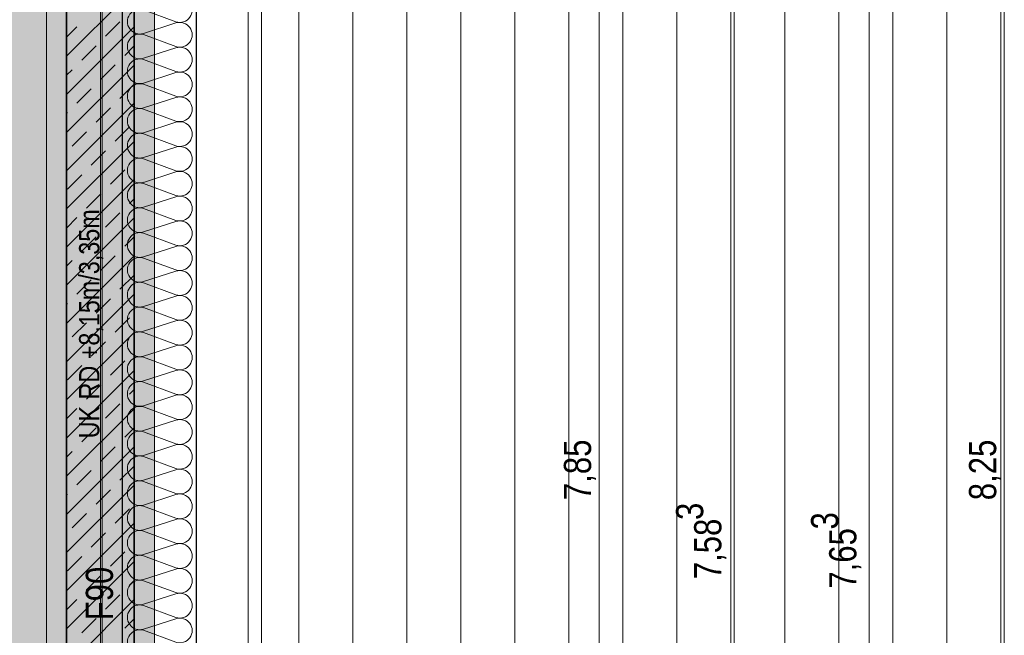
# Model space of a CAD drawing. Extents: x -620 to 300, y 62 to 1107.
# Tile 9 of 256: x -462 to -389, y 282 to 328. Entities that reach past the tile are written whole.
import ezdxf
from ezdxf.lldxf.tags import DXFTag

# ---------------------------------------------------------------- set-up
doc = ezdxf.new("R2010")
doc.units = 0
doc.layers.get('0').update_dxf_attribs({"lineweight": 35})
for name, color, linetype, lineweight, true_color in [('00_Beschriftung UZ', 3, 'Continuous', 13, 0x00ff00), ('30 -33 Aussenwände- 7 Fassade_ Elemente', 7, 'Continuous', 9, 0x00aacc), ('30 -34 Innenwände- 1 tragend', 7, 'Continuous', 13, 0xdd0806), ('30 -35 Decken- 1 Konstruktion-Träger- Stahlbeton', 7, 'grob-A06G9FRA8I', 13, 0x33aa00), ('70 -76 Bemaßung- 2 Allgemein', 9, 'Continuous', 5, 0x808080), ('iwb_Layout BA_Markierung', 7, 'Continuous', 9, 0xbadcdc), ('iwb_Schraffur_ F90_feuerbestaendig', 1, 'Continuous', 13, 0xff0000)]:
    doc.layers.add(name, color=color, linetype=linetype, lineweight=lineweight, true_color=true_color)
for name, color, linetype, lineweight in [('60- 61 allgemeine Ausstattung- 4 Terrassen', 7, 'Continuous', 9), ('70 -71 Achsen- 1 Gebäudeachsen', 7, 'STRICHPUNKT2-A06G9FR98I', 18), ('70 -75 Raumstempel- 3 Wandstempel', 7, 'Continuous', 50)]:
    doc.layers.add(name, color=color, linetype=linetype, lineweight=lineweight)
doc.layers.add('iwb_Schraffur_Unterzug', color=7, linetype='Continuous', lineweight=5, true_color=0xffffcc, plot=False)
doc.styles.get("Standard").update_dxf_attribs({"font": 'ARIALN.TTF'})
tags = doc.linetypes.add('grob-A06G9FRA8I', pattern=[14, 3, -8, 3]).pattern_tags.tags
tags[8:9] = [DXFTag(74, 4), DXFTag(75, 0), DXFTag(340, '0'), DXFTag(46, 0.0), DXFTag(50, 0.0), DXFTag(44, 0.0), DXFTag(45, 0.0)]
tags[6:7] = [DXFTag(74, 4), DXFTag(75, 0), DXFTag(340, '0'), DXFTag(46, 0.0), DXFTag(50, 0.0), DXFTag(44, 0.0), DXFTag(45, 0.0)]
tags[4:5] = [DXFTag(74, 4), DXFTag(75, 0), DXFTag(340, '0'), DXFTag(46, 0.0), DXFTag(50, 0.0), DXFTag(44, 0.0), DXFTag(45, 0.0)]
tags = doc.linetypes.add('STRICHPUNKT2-A06G9FR98I', pattern=[12.7, 6.35, -3.175, 0, -3.175]).pattern_tags.tags
tags[10:11] = [DXFTag(74, 4), DXFTag(75, 0), DXFTag(340, '0'), DXFTag(46, 0.0), DXFTag(50, 0.0), DXFTag(44, 0.0), DXFTag(45, 0.0)]
tags[8:9] = [DXFTag(74, 4), DXFTag(75, 0), DXFTag(340, '0'), DXFTag(46, 0.0), DXFTag(50, 0.0), DXFTag(44, 0.0), DXFTag(45, 0.0)]
tags[6:7] = [DXFTag(74, 4), DXFTag(75, 0), DXFTag(340, '0'), DXFTag(46, 0.0), DXFTag(50, 0.0), DXFTag(44, 0.0), DXFTag(45, 0.0)]
tags[4:5] = [DXFTag(74, 4), DXFTag(75, 0), DXFTag(340, '0'), DXFTag(46, 0.0), DXFTag(50, 0.0), DXFTag(44, 0.0), DXFTag(45, 0.0)]

# ---------------------------------------------------------------- blocks, each defined once
blk = doc.blocks.new('Polygon-A06G9FR18I')
at = {"color": 0, "linetype": 'ByBlock', "lineweight": -2, "ltscale": 0.13}
blk.add_solid([(-459.025, 82.714), (-538.753, 82.502), (-458.857, 1079.919), (-538.753, 1079.919)], dxfattribs=at)
blk = doc.blocks.new('Referenz-A06G9FRB8I')
at = {"layer": '00_Beschriftung UZ', "color": 0, "linetype": 'Continuous', "lineweight": 5, "ltscale": 0.13}
blk.add_line((-458.075, 762.053), (-458.075, 220.053), dxfattribs=at)
at = {"layer": '00_Beschriftung UZ', "color": 0, "linetype": 'Continuous', "lineweight": 0, "ltscale": 0.13}
for points in [[(-462.246, 293.221), (-459.575, 294.553), (-462.244, 295.892)], [(-456.905, 293.221), (-459.575, 294.553), (-456.907, 295.892)]]:
    blk.add_solid(points, dxfattribs=at)
at = {"layer": '30 -33 Aussenwände- 7 Fassade_ Elemente', "color": 0, "linetype": 'Continuous', "lineweight": -2, "ltscale": 0.25}
for p, q in [((-448.475, 377.053), (-448.475, 212.053)), ((-453.935, 216.553), (-453.935, 372.553))]:
    blk.add_line(p, q, dxfattribs=at)
at = {"layer": '30 -33 Aussenwände- 7 Fassade_ Elemente', "color": 0, "linetype": 'Continuous', "ltscale": 0.13}
for p, q in [((-443.635, 213.453), (-443.635, 375.753)), ((-455.435, 372.553), (-455.435, 216.553)), ((-448.475, 217.053), (-448.475, 372.053)), ((-444.635, 372.053), (-444.635, 217.053)), ((-452.375, 328.729), (-449.975, 327.842)), ((-449.975, 327.752), (-452.375, 326.981)), ((-452.375, 326.891), (-449.975, 326.003)), ((-449.975, 325.913), (-452.375, 325.142)), ((-452.375, 325.052), (-449.975, 324.165)), ((-449.975, 324.075), (-452.375, 323.303)), ((-452.375, 323.213), (-449.975, 322.326)), ((-449.975, 322.236), (-452.375, 321.465)), ((-452.375, 321.375), (-449.975, 320.488)), ((-449.975, 320.398), (-452.375, 319.626)), ((-452.375, 319.536), (-449.975, 318.649)), ((-449.975, 318.559), (-452.375, 317.788)), ((-452.375, 317.698), (-449.975, 316.811)), ((-449.975, 316.721), (-452.375, 315.949)), ((-452.375, 315.859), (-449.975, 314.972)), ((-449.975, 314.882), (-452.375, 314.111)), ((-452.375, 314.021), (-449.975, 313.134)), ((-449.975, 313.044), (-452.375, 312.272)), ((-452.375, 312.182), (-449.975, 311.295)), ((-449.975, 311.205), (-452.375, 310.434)), ((-452.375, 310.344), (-449.975, 309.457)), ((-449.975, 309.367), (-452.375, 308.595)), ((-452.375, 308.505), (-449.975, 307.618)), ((-449.975, 307.528), (-452.375, 306.757)), ((-452.375, 306.667), (-449.975, 305.78)), ((-449.975, 305.69), (-452.375, 304.918)), ((-452.375, 304.828), (-449.975, 303.941)), ((-449.975, 303.851), (-452.375, 303.08)), ((-452.375, 302.99), (-449.975, 302.102)), ((-449.975, 302.012), (-452.375, 301.241)), ((-452.375, 301.151), (-449.975, 300.264)), ((-449.975, 300.174), (-452.375, 299.403)), ((-452.375, 299.313), (-449.975, 298.425)), ((-449.975, 298.335), (-452.375, 297.564)), ((-452.375, 297.474), (-449.975, 296.587)), ((-449.975, 296.497), (-452.375, 295.726)), ((-452.375, 295.636), (-449.975, 294.748)), ((-449.975, 294.658), (-452.375, 293.887)), ((-452.375, 293.797), (-449.975, 292.91)), ((-449.975, 292.82), (-452.375, 292.048)), ((-452.375, 291.958), (-449.975, 291.071)), ((-449.975, 290.981), (-452.375, 290.21)), ((-452.375, 290.12), (-449.975, 289.233)), ((-449.975, 289.143), (-452.375, 288.371)), ((-452.375, 288.281), (-449.975, 287.394)), ((-449.975, 287.304), (-452.375, 286.533)), ((-452.375, 286.443), (-449.975, 285.556)), ((-449.975, 285.466), (-452.375, 284.694)), ((-452.375, 284.604), (-449.975, 283.717)), ((-449.975, 283.627), (-452.375, 282.856)), ((-452.375, 282.766), (-449.975, 281.879))]:
    blk.add_line(p, q, dxfattribs=at)
for centre, major_axis, end_param in [((-449.694, 328.716), (-0.282, -0.874), 3.764652), ((-452.657, 327.855), (0.282, 0.874), 3.765224), ((-449.694, 326.878), (-0.282, -0.874), 3.764652), ((-452.657, 326.016), (0.282, 0.874), 3.765224), ((-449.694, 325.039), (-0.282, -0.874), 3.764652), ((-452.657, 324.178), (0.282, 0.874), 3.765224), ((-449.694, 323.201), (-0.282, -0.874), 3.764652), ((-452.657, 322.339), (0.282, 0.874), 3.765224), ((-449.694, 321.362), (-0.282, -0.874), 3.764652), ((-452.657, 320.501), (0.282, 0.874), 3.765224), ((-449.694, 319.523), (-0.282, -0.874), 3.764652), ((-452.657, 318.662), (0.282, 0.874), 3.765224), ((-449.694, 317.685), (-0.282, -0.874), 3.764652), ((-452.657, 316.824), (0.282, 0.874), 3.765224), ((-449.694, 315.846), (-0.282, -0.874), 3.764652), ((-452.657, 314.985), (0.282, 0.874), 3.765224), ((-449.694, 314.008), (-0.282, -0.874), 3.764652), ((-452.657, 313.147), (0.282, 0.874), 3.765224), ((-449.694, 312.169), (-0.282, -0.874), 3.764652), ((-452.657, 311.308), (0.282, 0.874), 3.765224), ((-449.694, 310.331), (-0.282, -0.874), 3.764652), ((-452.657, 309.47), (0.282, 0.874), 3.765224), ((-449.694, 308.492), (-0.282, -0.874), 3.764652), ((-452.657, 307.631), (0.282, 0.874), 3.765224), ((-449.694, 306.654), (-0.282, -0.874), 3.764652), ((-452.657, 305.792), (0.282, 0.874), 3.765224), ((-449.694, 304.815), (-0.282, -0.874), 3.764652), ((-452.657, 303.954), (0.282, 0.874), 3.765224), ((-449.694, 302.977), (-0.282, -0.874), 3.764652), ((-452.657, 302.115), (0.282, 0.874), 3.765224), ((-449.694, 301.138), (-0.282, -0.874), 3.764652), ((-452.657, 300.277), (0.282, 0.874), 3.765224), ((-449.694, 299.3), (-0.282, -0.874), 3.764652), ((-452.657, 298.438), (0.282, 0.874), 3.765224), ((-449.694, 297.461), (-0.282, -0.874), 3.764652), ((-452.657, 296.6), (0.282, 0.874), 3.765224), ((-449.694, 295.623), (-0.282, -0.874), 3.764652), ((-452.657, 294.761), (0.282, 0.874), 3.765224), ((-449.694, 293.784), (-0.282, -0.874), 3.764652), ((-452.657, 292.923), (0.282, 0.874), 3.765224), ((-449.694, 291.946), (-0.282, -0.874), 3.764652), ((-452.657, 291.084), (0.282, 0.874), 3.765224), ((-449.694, 290.107), (-0.282, -0.874), 3.764652), ((-452.657, 289.246), (0.282, 0.874), 3.765224), ((-449.694, 288.268), (-0.282, -0.874), 3.764652), ((-452.657, 287.407), (0.282, 0.874), 3.765224), ((-449.694, 286.43), (-0.282, -0.874), 3.764652), ((-452.657, 285.569), (0.282, 0.874), 3.765224), ((-449.694, 284.591), (-0.282, -0.874), 3.764652), ((-452.657, 283.73), (0.282, 0.874), 3.765224), ((-449.694, 282.753), (-0.282, -0.874), 3.764652), ((-452.657, 281.892), (0.282, 0.874), 3.765224)]:
    blk.add_ellipse(centre, major_axis=major_axis, ratio=1, start_param=0, end_param=end_param, dxfattribs=at)
at = {"layer": '30 -34 Innenwände- 1 tragend', "color": 0, "linetype": 'Continuous', "ltscale": 0.13}
for p, q in [((-458.075, 220.053), (-458.075, 373.053)), ((-453.075, 220.053), (-453.075, 373.053))]:
    blk.add_line(p, q, dxfattribs=at)
at = {"layer": '30 -34 Innenwände- 1 tragend', "color": 0, "lineweight": 35}
for p, q in [((-458.075, 220.053), (-458.075, 373.053)), ((-453.075, 220.053), (-453.075, 373.053))]:
    blk.add_line(p, q, dxfattribs=at)
at = {"layer": '30 -34 Innenwände- 1 tragend', "color": 0, "lineweight": 9}
for p, q in [((-458.075, 325.293), (-453.075, 330.293)), ((-458.075, 325.293), (-453.075, 330.293)), ((-458.075, 326.707), (-457.307, 327.475)), ((-458.075, 326.707), (-457.307, 327.475)), ((-458.075, 322.464), (-453.075, 327.464)), ((-458.075, 322.464), (-453.075, 327.464)), ((-455.186, 326.768), (-454.125, 327.828)), ((-455.186, 326.768), (-454.125, 327.828)), ((-456.954, 325), (-455.893, 326.06)), ((-456.954, 325), (-455.893, 326.06)), ((-453.772, 325.353), (-453.075, 326.05)), ((-453.772, 325.353), (-453.075, 326.05)), ((-458.075, 319.636), (-453.075, 324.636)), ((-458.075, 319.636), (-453.075, 324.636)), ((-455.54, 323.586), (-454.479, 324.646)), ((-455.54, 323.586), (-454.479, 324.646)), ((-458.075, 323.878), (-457.661, 324.293)), ((-458.075, 323.878), (-457.661, 324.293)), ((-454.125, 322.171), (-453.075, 323.221)), ((-454.125, 322.171), (-453.075, 323.221)), ((-457.307, 321.818), (-456.247, 322.879)), ((-457.307, 321.818), (-456.247, 322.879)), ((-458.075, 316.807), (-453.075, 321.807)), ((-458.075, 316.807), (-453.075, 321.807)), ((-458.075, 321.05), (-458.015, 321.111)), ((-458.075, 321.05), (-458.015, 321.111)), ((-455.893, 320.404), (-454.833, 321.464)), ((-455.893, 320.404), (-454.833, 321.464)), ((-457.661, 318.636), (-456.6, 319.697)), ((-457.661, 318.636), (-456.6, 319.697)), ((-454.479, 318.989), (-453.418, 320.05)), ((-454.479, 318.989), (-453.418, 320.05)), ((-458.075, 313.979), (-453.075, 318.979)), ((-458.075, 313.979), (-453.075, 318.979)), ((-456.247, 317.222), (-455.186, 318.282)), ((-456.247, 317.222), (-455.186, 318.282)), ((-458.015, 315.454), (-456.954, 316.515)), ((-458.015, 315.454), (-456.954, 316.515)), ((-454.833, 315.807), (-453.772, 316.868)), ((-454.833, 315.807), (-453.772, 316.868)), ((-458.075, 311.15), (-453.075, 316.15)), ((-458.075, 311.15), (-453.075, 316.15)), ((-456.6, 314.04), (-455.54, 315.1)), ((-456.6, 314.04), (-455.54, 315.1)), ((-453.418, 314.393), (-453.075, 314.736)), ((-453.418, 314.393), (-453.075, 314.736)), ((-455.186, 312.625), (-454.125, 313.686)), ((-455.186, 312.625), (-454.125, 313.686)), ((-458.075, 312.565), (-457.307, 313.333)), ((-458.075, 312.565), (-457.307, 313.333)), ((-458.075, 308.322), (-453.075, 313.322)), ((-458.075, 308.322), (-453.075, 313.322)), ((-456.954, 310.858), (-455.893, 311.918)), ((-456.954, 310.858), (-455.893, 311.918)), ((-453.772, 311.211), (-453.075, 311.908)), ((-453.772, 311.211), (-453.075, 311.908)), ((-458.075, 305.494), (-453.075, 310.494)), ((-458.075, 305.494), (-453.075, 310.494)), ((-458.075, 309.736), (-457.661, 310.151)), ((-458.075, 309.736), (-457.661, 310.151)), ((-455.54, 309.443), (-454.479, 310.504)), ((-455.54, 309.443), (-454.479, 310.504)), ((-457.307, 307.676), (-456.247, 308.736)), ((-457.307, 307.676), (-456.247, 308.736)), ((-454.125, 308.029), (-453.075, 309.079)), ((-454.125, 308.029), (-453.075, 309.079)), ((-458.075, 302.665), (-453.075, 307.665)), ((-458.075, 302.665), (-453.075, 307.665)), ((-458.075, 306.908), (-458.015, 306.969)), ((-458.075, 306.908), (-458.015, 306.969)), ((-455.893, 306.262), (-454.833, 307.322)), ((-455.893, 306.262), (-454.833, 307.322)), ((-457.661, 304.494), (-456.6, 305.554)), ((-457.661, 304.494), (-456.6, 305.554)), ((-454.479, 304.847), (-453.418, 305.908)), ((-454.479, 304.847), (-453.418, 305.908)), ((-458.075, 299.837), (-453.075, 304.837)), ((-458.075, 299.837), (-453.075, 304.837)), ((-456.247, 303.08), (-455.186, 304.14)), ((-456.247, 303.08), (-455.186, 304.14)), ((-454.833, 301.665), (-453.772, 302.726)), ((-454.833, 301.665), (-453.772, 302.726)), ((-458.075, 297.008), (-453.075, 302.008)), ((-458.075, 297.008), (-453.075, 302.008)), ((-458.015, 301.312), (-456.954, 302.372)), ((-458.015, 301.312), (-456.954, 302.372)), ((-456.6, 299.898), (-455.54, 300.958)), ((-456.6, 299.898), (-455.54, 300.958)), ((-453.418, 300.251), (-453.075, 300.594)), ((-453.418, 300.251), (-453.075, 300.594)), ((-458.075, 298.422), (-457.307, 299.19)), ((-458.075, 298.422), (-457.307, 299.19)), ((-458.075, 294.18), (-453.075, 299.18)), ((-458.075, 294.18), (-453.075, 299.18)), ((-455.186, 298.483), (-454.125, 299.544)), ((-455.186, 298.483), (-454.125, 299.544)), ((-456.954, 296.716), (-455.893, 297.776)), ((-456.954, 296.716), (-455.893, 297.776)), ((-453.772, 297.069), (-453.075, 297.766)), ((-453.772, 297.069), (-453.075, 297.766)), ((-458.075, 291.351), (-453.075, 296.351)), ((-458.075, 291.351), (-453.075, 296.351)), ((-455.54, 295.301), (-454.479, 296.362)), ((-455.54, 295.301), (-454.479, 296.362)), ((-458.075, 295.594), (-457.661, 296.008)), ((-458.075, 295.594), (-457.661, 296.008)), ((-457.307, 293.534), (-456.247, 294.594)), ((-457.307, 293.534), (-456.247, 294.594)), ((-454.125, 293.887), (-453.075, 294.937)), ((-454.125, 293.887), (-453.075, 294.937)), ((-458.075, 288.523), (-453.075, 293.523)), ((-458.075, 288.523), (-453.075, 293.523)), ((-455.893, 292.119), (-454.833, 293.18)), ((-455.893, 292.119), (-454.833, 293.18)), ((-458.075, 292.766), (-458.015, 292.826)), ((-458.075, 292.766), (-458.015, 292.826)), ((-454.479, 290.705), (-453.418, 291.766)), ((-454.479, 290.705), (-453.418, 291.766)), ((-457.661, 290.352), (-456.6, 291.412)), ((-457.661, 290.352), (-456.6, 291.412)), ((-458.075, 285.695), (-453.075, 290.695)), ((-458.075, 285.695), (-453.075, 290.695)), ((-456.247, 288.937), (-455.186, 289.998)), ((-456.247, 288.937), (-455.186, 289.998)), ((-458.015, 287.17), (-456.954, 288.23)), ((-458.015, 287.17), (-456.954, 288.23)), ((-454.833, 287.523), (-453.772, 288.584)), ((-454.833, 287.523), (-453.772, 288.584)), ((-458.075, 282.866), (-453.075, 287.866)), ((-458.075, 282.866), (-453.075, 287.866)), ((-456.6, 285.755), (-455.54, 286.816)), ((-456.6, 285.755), (-455.54, 286.816)), ((-453.418, 286.109), (-453.075, 286.452)), ((-453.418, 286.109), (-453.075, 286.452)), ((-455.186, 284.341), (-454.125, 285.402)), ((-455.186, 284.341), (-454.125, 285.402)), ((-458.075, 284.28), (-457.307, 285.048)), ((-458.075, 284.28), (-457.307, 285.048)), ((-458.075, 280.038), (-453.075, 285.038)), ((-458.075, 280.038), (-453.075, 285.038)), ((-456.954, 282.573), (-455.893, 283.634)), ((-456.954, 282.573), (-455.893, 283.634)), ((-453.772, 282.927), (-453.075, 283.623)), ((-453.772, 282.927), (-453.075, 283.623))]:
    blk.add_line(p, q, dxfattribs=at)
at = {"layer": '30 -35 Decken- 1 Konstruktion-Träger- Stahlbeton', "color": 0}
for p, q in [((-459.575, 220.053), (-459.575, 763.053)), ((-451.575, 220.053), (-451.575, 763.053))]:
    blk.add_line(p, q, dxfattribs=at)
at = {"layer": '60- 61 allgemeine Ausstattung- 4 Terrassen', "color": 0}
for p, q in [((-443.635, 365.113), (-443.635, 256.453)), ((-440.888, 256.453), (-440.888, 365.113)), ((-436.888, 256.453), (-436.888, 365.113)), ((-432.888, 256.453), (-432.888, 365.113)), ((-428.888, 256.453), (-428.888, 365.113)), ((-424.888, 256.453), (-424.888, 365.113)), ((-420.888, 256.453), (-420.888, 365.113)), ((-416.888, 256.453), (-416.888, 365.113)), ((-412.888, 256.453), (-412.888, 365.113)), ((-408.888, 256.453), (-408.888, 365.113)), ((-404.888, 256.453), (-404.888, 365.113)), ((-400.888, 256.453), (-400.888, 365.113)), ((-396.888, 256.453), (-396.888, 365.113)), ((-392.888, 256.453), (-392.888, 365.113)), ((-388.888, 256.453), (-388.888, 365.113))]:
    blk.add_line(p, q, dxfattribs=at)
at = {"layer": '70 -71 Achsen- 1 Gebäudeachsen', "color": 0, "linetype": 'STRICHPUNKT2-A06G9FR98I', "ltscale": 0.18}
blk.add_line((-455.575, 1076.993), (-455.575, 77.553), dxfattribs=at)
at = {"layer": '70 -76 Bemaßung- 2 Allgemein', "color": 0, "linetype": 'Continuous', "ltscale": 0.13}
for p, q in [((-388.635, 213.114), (-388.635, 375.993)), ((-418.635, 217.114), (-418.635, 371.993)), ((-408.635, 214.514), (-408.635, 364.053)), ((-398.635, 213.114), (-398.635, 364.053))]:
    blk.add_line(p, q, dxfattribs=at)
at = {"layer": '00_Beschriftung UZ', "color": 0, "linetype": 'Continuous', "lineweight": 5, "ltscale": 0.13, "insert": (-457.153, 296.984), "char_height": 1.51033, "attachment_point": 1, "rotation": 90}
blk.add_mtext('{\\fArial Narrow;UK RD +8,15m/3,35m}', dxfattribs=at)
at = {"layer": '70 -75 Raumstempel- 3 Wandstempel', "color": 0, "linetype": 'Continuous', "ltscale": 0.5, "insert": (-456.654, 283.502), "char_height": 2.01377, "attachment_point": 1, "rotation": 90}
blk.add_mtext('{\\fArial Narrow;F90}', dxfattribs=at)
at = {"layer": '70 -76 Bemaßung- 2 Allgemein', "color": 0, "linetype": 'Continuous', "ltscale": 0.13, "char_height": 2.01377, "attachment_point": 1, "rotation": 90}
for s, insert in [('{\\fArial Narrow;7,85}', (-421.251, 292.409)), ('{\\fArial Narrow;8,25}', (-391.251, 292.402)), ('{\\fArial Narrow;3}', (-412.946, 290.935)), ('{\\fArial Narrow;7,58}', (-411.604, 286.549)), ('{\\fArial Narrow;3}', (-402.946, 290.235)), ('{\\fArial Narrow;7,65}', (-401.604, 285.849))]:
    blk.add_mtext(s, dxfattribs=dict(at, insert=insert))
blk = doc.blocks.new('Referenz-A06G9FRD8I')
at = {"layer": 'iwb_Schraffur_ F90_feuerbestaendig', "linetype": 'Continuous', "ltscale": 0.13}
blk.add_solid([(-453.073, 373.053), (-453.073, 204.953), (-458.073, 373.053), (-458.073, 204.953)], dxfattribs=at)
at = {"layer": 'iwb_Schraffur_Unterzug', "linetype": 'Continuous', "ltscale": 0.13}
blk.add_solid([(-459.575, 220.053), (-459.575, 823.053), (-451.575, 220.053), (-451.575, 823.053)], dxfattribs=at)

msp = doc.modelspace()

# ---------------------------------------------------------------- block references
at = {"color": 8, "lineweight": 25, "ltscale": 0.25, "true_color": 0x808080}
for name in ['Referenz-A06G9FRB8I', 'Referenz-A06G9FRD8I']:
    msp.add_blockref(name, (0, 0), dxfattribs=at)
at = {"layer": 'iwb_Layout BA_Markierung', "ltscale": 0.13}
msp.add_blockref('Polygon-A06G9FR18I', (0, 0), dxfattribs=at)

doc.saveas('drawing.dxf')
